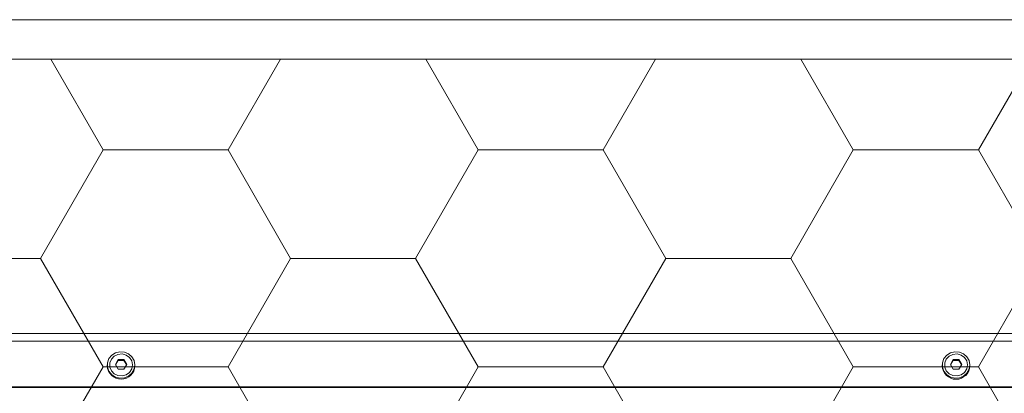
# Model space of a CAD drawing. Header units: millimetres. Extents: x 7483 to 13091, y 8111 to 13871.
# Tile 226 of 256: x 10474 to 10499, y 9285 to 9295. Entities that reach past the tile are written whole.
import ezdxf

# ---------------------------------------------------------------- set-up
doc = ezdxf.new("R2010")
doc.units = ezdxf.units.MM
doc.layers.add('_A_WYCIERACZKA', color=7, linetype='Continuous', lineweight=5, true_color=0xa5a5a5)
doc.layers.add('wymiary', color=7, linetype='Continuous', lineweight=5, true_color=0xb2b2b2)
doc.layers.add('_A_ŚLUSARKA WYPEŁNIENIE', color=7, linetype='Continuous', true_color=0x4c4a44)

# ---------------------------------------------------------------- blocks, each defined once
blk = doc.blocks.new('fgdgdgdfg')
at = {"layer": '_A_ŚLUSARKA WYPEŁNIENIE', "lineweight": 9}
h = blk.add_hatch(dxfattribs=at)
h.set_pattern_fill('HONEY', color=0, angle=180)
h.set_pattern_definition([(180, (56132.2607, -3400.6895), (-4.7625, 2.74963064), [3.175, -6.35]), (60, (56132.2607, -3400.6895), (4.76249999, 2.74963066), [3.175, -6.35]), (120, (56132.2607, -3400.6895), (-1e-08, 5.49926131), [-6.35, 3.175])])
h.paths.add_polyline_path([(5818.229, 11642.933), (5818.229, 11484.933), (6001.229, 11484.933), (6001.229, 11642.933)])
at = {"layer": '_A_ŚLUSARKA WYPEŁNIENIE', "color": 0, "lineweight": 9}
for p, q in [((6002.229, 11643.933), (5817.229, 11643.933)), ((6001.229, 11642.933), (5818.229, 11642.933))]:
    blk.add_line(p, q, dxfattribs=at)
blk = doc.blocks.new('A$C68926FC6')
at = {"color": 7, "linetype": 'Continuous'}
for p, q in [((-756.01, -355.2), (775.99, -355.2)), ((-756.01, -355.44), (775.99, -355.44)), ((327.27, -359.89), (326.55, -361.1)), ((329.44, -361.1), (328.71, -359.89)), ((539.27, -359.89), (538.55, -361.1)), ((541.44, -361.1), (540.71, -359.89)), ((324.49, -360.76), (324.49, -360.95)), ((326.55, -360.87), (327.27, -362.08)), ((326.55, -361.1), (327.27, -362.3)), ((327.27, -362.3), (327.27, -362.08)), ((327.27, -362.08), (328.71, -362.08)), ((328.71, -362.08), (329.44, -360.87)), ((328.71, -362.3), (329.44, -361.1)), ((328.71, -362.3), (328.71, -362.08)), ((331.49, -360.95), (331.49, -360.76)), ((536.49, -360.76), (536.49, -360.95)), ((538.55, -360.87), (539.27, -362.08)), ((538.55, -361.1), (539.27, -362.3)), ((539.27, -362.3), (539.27, -362.08)), ((539.27, -362.08), (540.71, -362.08)), ((540.71, -362.08), (541.44, -360.87)), ((540.71, -362.3), (541.44, -361.1)), ((540.71, -362.3), (540.71, -362.08)), ((543.49, -360.95), (543.49, -360.76)), ((-756.01, -367), (775.99, -367)), ((-644.73, -368.9), (775.99, -368.9))]:
    blk.add_line(p, q, dxfattribs=at)
for points in [[(324.49, -360.95), (324.68, -362.05), (325.23, -363.03), (326.08, -363.78), (327.13, -364.23), (328.28, -364.32), (329.4, -364.04), (330.36, -363.44), (331.07, -362.56), (331.44, -361.5), (331.44, -360.39), (331.07, -359.34), (330.36, -358.46), (329.4, -357.85), (328.28, -357.58), (327.13, -357.67), (326.08, -358.12), (325.23, -358.87), (324.68, -359.85), (324.49, -360.95)], [(325.09, -360.95), (325.29, -361.96), (325.85, -362.84), (326.7, -363.46), (327.73, -363.74), (328.79, -363.64), (329.74, -363.18), (330.46, -362.42), (330.84, -361.46), (330.84, -360.43), (330.46, -359.47), (329.74, -358.71), (328.79, -358.25), (327.73, -358.16), (326.7, -358.44), (325.85, -359.06), (325.29, -359.94), (325.09, -360.95)], [(536.49, -360.95), (536.68, -362.05), (537.23, -363.03), (538.08, -363.78), (539.13, -364.23), (540.28, -364.32), (541.4, -364.04), (542.36, -363.44), (543.07, -362.56), (543.44, -361.5), (543.44, -360.39), (543.07, -359.34), (542.36, -358.46), (541.4, -357.85), (540.28, -357.58), (539.13, -357.67), (538.08, -358.12), (537.23, -358.87), (536.68, -359.85), (536.49, -360.95)], [(537.09, -360.95), (537.29, -361.96), (537.85, -362.84), (538.7, -363.46), (539.73, -363.74), (540.79, -363.64), (541.74, -363.18), (542.46, -362.42), (542.84, -361.46), (542.84, -360.43), (542.46, -359.47), (541.74, -358.71), (540.79, -358.25), (539.73, -358.16), (538.7, -358.44), (537.85, -359.06), (537.29, -359.94), (537.09, -360.95)]]:
    blk.add_lwpolyline(points, dxfattribs=at)
for centre, start, end in [((327.99, -360.82), 1.3318, 178.6682), ((539.99, -360.83), 1.3694, 178.6306)]:
    blk.add_arc(centre, 3.5, start, end, dxfattribs=at)
for points, knots in [([(328.71, -359.89), (328.47, -359.89), (327.99, -359.91), (327.51, -359.89), (327.27, -359.89)], [0, 0, 0, 0, 0.499995, 1, 1, 1, 1]), ([(540.71, -359.89), (540.47, -359.89), (539.99, -359.91), (539.51, -359.89), (539.27, -359.89)], [0, 0, 0, 0, 0.50001, 1, 1, 1, 1]), ([(327.27, -362.3), (327.51, -362.31), (327.99, -362.32), (328.47, -362.31), (328.71, -362.3)], [0, 0, 0, 0, 0.500005, 1, 1, 1, 1]), ([(539.27, -362.3), (539.51, -362.31), (539.99, -362.32), (540.47, -362.31), (540.71, -362.3)], [0, 0, 0, 0, 0.49999, 1, 1, 1, 1])]:
    blk.add_open_spline(points, degree=3, knots=knots, dxfattribs=at)
blk = doc.blocks.new('c.o. ściany_2024-09-18')
at = {"xscale": 0.1, "yscale": 0.1, "zscale": 0.1, "rotation": 180}
blk.add_blockref('A$C68926FC6', (1795.934, -2201.348), dxfattribs=at)

msp = doc.modelspace()

# ---------------------------------------------------------------- block references
at = {"layer": '_A_WYCIERACZKA'}
msp.add_blockref('fgdgdgdfg', (4617.37, -2349.0217), dxfattribs=at)
at = {"layer": 'wymiary'}
msp.add_blockref('c.o. ściany_2024-09-18', (8734.2884, 11451.4122), dxfattribs=at)

doc.saveas('drawing.dxf')
